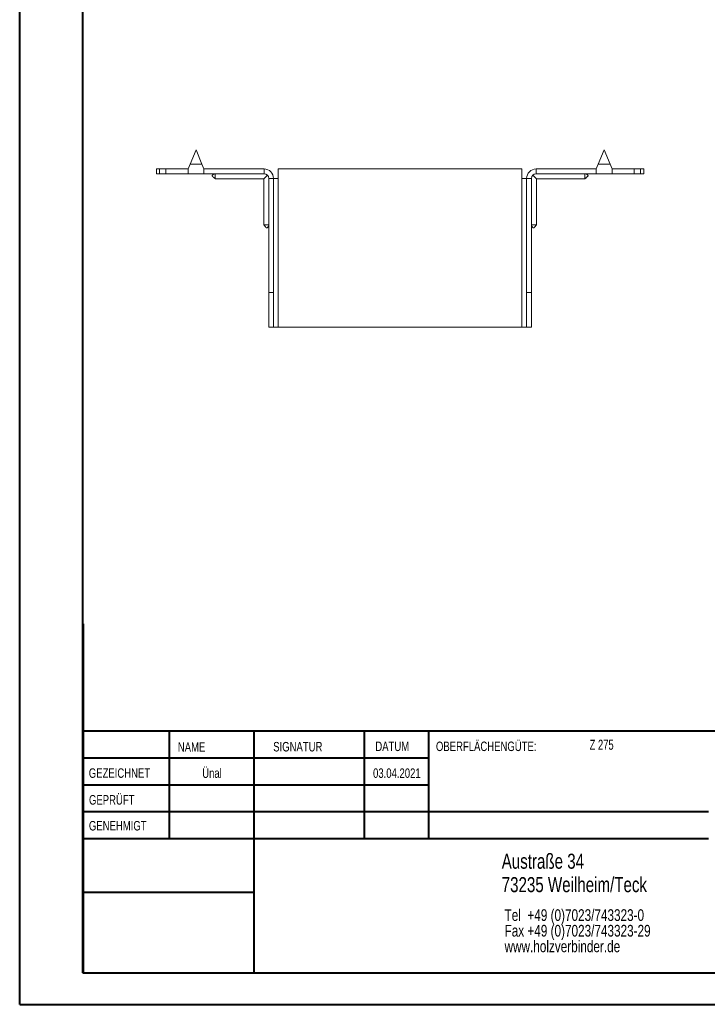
# Model space of a CAD drawing. Header units: millimetres. Extents: x 0 to 210, y 0 to 297.
# Tile 1 of 6: x 0 to 109, y 0 to 156. Entities that reach past the tile are written whole.
import ezdxf

# ---------------------------------------------------------------- set-up
doc = ezdxf.new("R2010")
doc.units = ezdxf.units.MM
doc.styles.add('SLDTEXTSTYLE0', font='TXT', dxfattribs={"width": 0.75})
doc.styles.add('SLDTEXTSTYLE2', font='TXT', dxfattribs={"width": 0.7})

# ---------------------------------------------------------------- blocks, each defined once
blk = doc.blocks.new('SW_NOTE_0')
at = {"color": 0, "linetype": 'Continuous', "lineweight": 0, "char_height": 1.8521, "attachment_point": 1, "style": 'SLDTEXTSTYLE0'}
for s, insert in [('Tel  +49 (0)7023/743323-0', (0, 2.39)), ('Fax +49 (0)7023/743323-29', (0, -0.08)), ('www.holzverbinder.de', (0, -2.55))]:
    blk.add_mtext(s, dxfattribs=dict(at, insert=insert))

msp = doc.modelspace()

# ---------------------------------------------------------------- linework, layer by layer
at = {"color": 7, "linetype": 'Continuous', "lineweight": 40}
for p, q in [((0.08, 0.21), (0.08, 297.21)), ((10.08, 5.21), (10.08, 292.21)), ((10.11, 60.37), (10.11, 5.12)), ((205.08, 43.37), (10.11, 43.37)), ((23.71, 43.37), (23.71, 26.37)), ((37.1, 43.37), (37.1, 5.12)), ((54.51, 43.37), (54.51, 26.37)), ((64.71, 26.37), (64.71, 43.37)), ((64.71, 39.1), (10.11, 39.1)), ((64.71, 34.87), (10.11, 34.87)), ((108.91, 30.62), (10.11, 30.62)), ((108.91, 26.37), (10.11, 26.37)), ((37.1, 17.87), (10.11, 17.87)), ((10.11, 13.71), (10.08, 13.71)), ((10.11, 9.46), (10.08, 9.46)), ((10.08, 5.21), (205.08, 5.21)), ((0.08, 0.21), (210.08, 0.21))]:
    msp.add_line(p, q, dxfattribs=at)
at = {"color": 7, "linetype": 'Continuous', "lineweight": 15}
for p, q in [((27.94, 135.24), (27.01, 132.99)), ((28.88, 132.99), (27.94, 135.24)), ((92.44, 135.24), (91.51, 132.99)), ((93.38, 132.99), (92.44, 135.24)), ((27.01, 132.99), (26.69, 132.24)), ((27.01, 132.99), (28.88, 132.99)), ((29.19, 132.24), (28.88, 132.99)), ((91.51, 132.99), (91.19, 132.24)), ((91.51, 132.99), (93.38, 132.99)), ((93.69, 132.24), (93.38, 132.99)), ((21.69, 132.24), (21.69, 131.49)), ((21.69, 132.24), (22.19, 132.24)), ((22.19, 131.49), (21.69, 131.49)), ((22.19, 132.24), (22.19, 131.49)), ((22.19, 132.24), (23.19, 132.24)), ((23.19, 131.49), (22.19, 131.49)), ((23.19, 131.49), (23.19, 132.24)), ((26.69, 132.24), (23.19, 132.24)), ((26.69, 131.49), (23.19, 131.49)), ((26.69, 132.24), (26.69, 131.49)), ((26.69, 131.49), (29.19, 131.49)), ((29.19, 131.49), (29.19, 132.24)), ((38.69, 132.24), (29.19, 132.24)), ((38.69, 131.49), (29.19, 131.49)), ((38.64, 130.69), (39.22, 131.27)), ((38.69, 131.49), (38.69, 132.24)), ((39.44, 130.74), (40.19, 130.74)), ((39.44, 112.74), (39.44, 130.74)), ((40.19, 112.74), (40.19, 130.74)), ((40.19, 130.74), (40.94, 130.74)), ((40.94, 130.74), (40.94, 132.24)), ((79.44, 132.24), (40.94, 132.24)), ((40.94, 107.24), (40.94, 130.74)), ((79.44, 132.24), (79.44, 130.74)), ((79.44, 130.74), (79.44, 107.24)), ((79.44, 130.74), (80.19, 130.74)), ((80.94, 130.74), (80.19, 130.74)), ((80.19, 112.74), (80.19, 130.74)), ((80.94, 112.74), (80.94, 130.74)), ((81.16, 131.27), (81.74, 130.69)), ((81.69, 131.49), (81.69, 132.24)), ((81.69, 132.24), (91.19, 132.24)), ((81.69, 131.49), (91.19, 131.49)), ((91.19, 132.24), (91.19, 131.49)), ((91.19, 131.49), (93.69, 131.49)), ((93.69, 132.24), (97.19, 132.24)), ((93.69, 131.49), (93.69, 132.24)), ((93.69, 131.49), (97.19, 131.49)), ((97.19, 131.49), (97.19, 132.24)), ((97.19, 132.24), (98.19, 132.24)), ((98.19, 131.49), (97.19, 131.49)), ((98.19, 131.49), (98.19, 132.24)), ((98.19, 132.24), (98.69, 132.24)), ((98.69, 131.49), (98.19, 131.49)), ((98.69, 131.49), (98.69, 132.24)), ((30.99, 130.69), (38.64, 130.69)), ((38.64, 130.69), (38.64, 123.42)), ((81.74, 130.69), (89.39, 130.69)), ((81.74, 123.42), (81.74, 130.69)), ((40.19, 112.74), (39.44, 112.74)), ((39.44, 107.24), (39.44, 112.74)), ((40.19, 107.24), (40.19, 112.74)), ((80.19, 112.74), (80.94, 112.74)), ((80.19, 107.24), (80.19, 112.74)), ((80.94, 107.24), (80.94, 112.74)), ((39.44, 107.24), (40.19, 107.24)), ((40.19, 107.24), (40.94, 107.24)), ((79.44, 107.24), (40.94, 107.24)), ((79.44, 107.24), (80.19, 107.24)), ((80.19, 107.24), (80.94, 107.24))]:
    msp.add_line(p, q, dxfattribs=at)
at = {"color": 7, "linetype": 'Continuous', "lineweight": 0}
for p, q in [((64.71, 39.12), (10.11, 39.12)), ((23.71, 5.21), (23.71, 5.12)), ((54.51, 5.21), (54.51, 5.12))]:
    msp.add_line(p, q, dxfattribs=at)
at = {"color": 7, "linetype": 'Continuous', "lineweight": 15}
for centre, radius, start, end in [((38.69, 130.74), 1.5, 0, 90), ((38.69, 130.74), 0.75, 0, 90), ((81.69, 130.74), 1.5, 90, 180), ((81.69, 130.74), 0.75, 90, 180)]:
    msp.add_arc(centre, radius, start, end, dxfattribs=at)
for points, knots in [([(30.99, 131.49), (30.86, 131.44), (30.7, 131.39), (30.55, 131.28), (30.52, 131.24), (30.5, 131.21), (30.49, 131.18), (30.49, 131.16), (30.5, 131.12), (30.56, 131.03), (30.75, 130.9), (30.91, 130.76), (31, 130.68)], [0, 0, 0, 0, 0.312859, 0.368954, 0.414537, 0.434314, 0.452963, 0.471429, 0.490675, 0.534328, 0.71923, 1, 1, 1, 1]), ([(30.99, 131.49), (30.99, 131.41), (30.99, 131.21), (30.99, 130.95), (30.99, 130.76), (30.99, 130.67), (30.99, 130.69), (30.99, 130.7)], [0, 0, 0, 0, 0.176999, 0.437532, 0.698072, 0.958616, 1, 1, 1, 1]), ([(89.39, 130.68), (89.48, 130.76), (89.62, 130.88), (89.79, 131), (89.86, 131.08), (89.89, 131.12), (89.9, 131.16), (89.9, 131.18), (89.89, 131.21), (89.87, 131.24), (89.84, 131.28), (89.69, 131.39), (89.53, 131.44), (89.39, 131.49)], [0, 0, 0, 0, 0.280625, 0.412833, 0.465947, 0.509578, 0.528814, 0.54727, 0.56591, 0.585677, 0.631236, 0.687302, 1, 1, 1, 1]), ([(89.39, 131.49), (89.39, 131.41), (89.39, 131.21), (89.39, 130.95), (89.39, 130.76), (89.39, 130.67), (89.39, 130.69), (89.39, 130.7)], [0, 0, 0, 0, 0.176999, 0.437532, 0.698072, 0.958616, 1, 1, 1, 1]), ([(38.64, 123.43), (38.72, 123.33), (38.84, 123.2), (38.96, 123.03), (39.03, 122.96), (39.08, 122.93), (39.12, 122.92), (39.14, 122.92), (39.17, 122.93), (39.2, 122.94), (39.24, 122.98), (39.35, 123.13), (39.4, 123.29), (39.44, 123.42)], [0, 0, 0, 0, 0.280625, 0.412833, 0.465947, 0.509578, 0.528814, 0.54727, 0.56591, 0.585677, 0.631236, 0.687302, 1, 1, 1, 1]), ([(38.65, 123.42), (38.66, 123.42), (38.67, 123.42), (38.83, 123.42), (39.05, 123.42), (39.27, 123.42), (39.39, 123.42), (39.44, 123.42)], [0, 0, 0, 0, 0.2177829, 0.4780833, 0.7383827, 0.8673161, 1, 1, 1, 1]), ([(80.94, 123.42), (80.99, 123.29), (81.04, 123.13), (81.15, 122.98), (81.19, 122.94), (81.22, 122.93), (81.25, 122.92), (81.27, 122.92), (81.31, 122.93), (81.41, 122.99), (81.53, 123.18), (81.67, 123.34), (81.75, 123.43)], [0, 0, 0, 0, 0.312859, 0.368954, 0.414537, 0.434314, 0.452963, 0.471429, 0.490675, 0.534328, 0.71923, 1, 1, 1, 1]), ([(81.74, 123.42), (81.73, 123.42), (81.72, 123.42), (81.56, 123.42), (81.34, 123.42), (81.12, 123.42), (81, 123.42), (80.94, 123.42)], [0, 0, 0, 0, 0.2177829, 0.4780833, 0.7383827, 0.8673161, 1, 1, 1, 1])]:
    msp.add_open_spline(points, degree=3, knots=knots, dxfattribs=at)

# ---------------------------------------------------------------- block references
at = {"color": 7, "linetype": 'Continuous', "lineweight": 0}
msp.add_blockref('SW_NOTE_0', (76.7, 12.85), dxfattribs=at)

# ---------------------------------------------------------------- texts
for s, insert, char_height, attachment_point, style in [('OBERFLÄCHENGÜTE:', (65.86, 41.74), 1.5, 1, 'SLDTEXTSTYLE0'), ('Z 275', (90.14, 42.03), 1.587, 1, 'SLDTEXTSTYLE2'), ('NAME', (25.07, 41.62), 1.5, 1, 'SLDTEXTSTYLE0'), ('SIGNATUR', (40.14, 41.68), 1.5, 1, 'SLDTEXTSTYLE0'), ('DATUM', (56.28, 41.74), 1.5, 1, 'SLDTEXTSTYLE0'), ('GEZEICHNET', (11, 37.51), 1.5, 1, 'SLDTEXTSTYLE0'), ('Ünal', (30.47, 37.5), 1.499, 2, 'SLDTEXTSTYLE0'), ('03.04.2021', (59.68, 37.5), 1.499, 2, 'SLDTEXTSTYLE0'), ('GEPRÜFT', (11.03, 33.28), 1.5, 1, 'SLDTEXTSTYLE0'), ('GENEHMIGT', (11.02, 29.19), 1.5, 1, 'SLDTEXTSTYLE0'), ('Austraße 34', (76.25, 24.02), 2.3813, 1, 'SLDTEXTSTYLE0'), ('73235 Weilheim/Teck', (76.25, 20.32), 2.3813, 1, 'SLDTEXTSTYLE0')]:
    msp.add_mtext(s, dxfattribs=dict(at, insert=insert, char_height=char_height, attachment_point=attachment_point, style=style))

doc.saveas('drawing.dxf')
